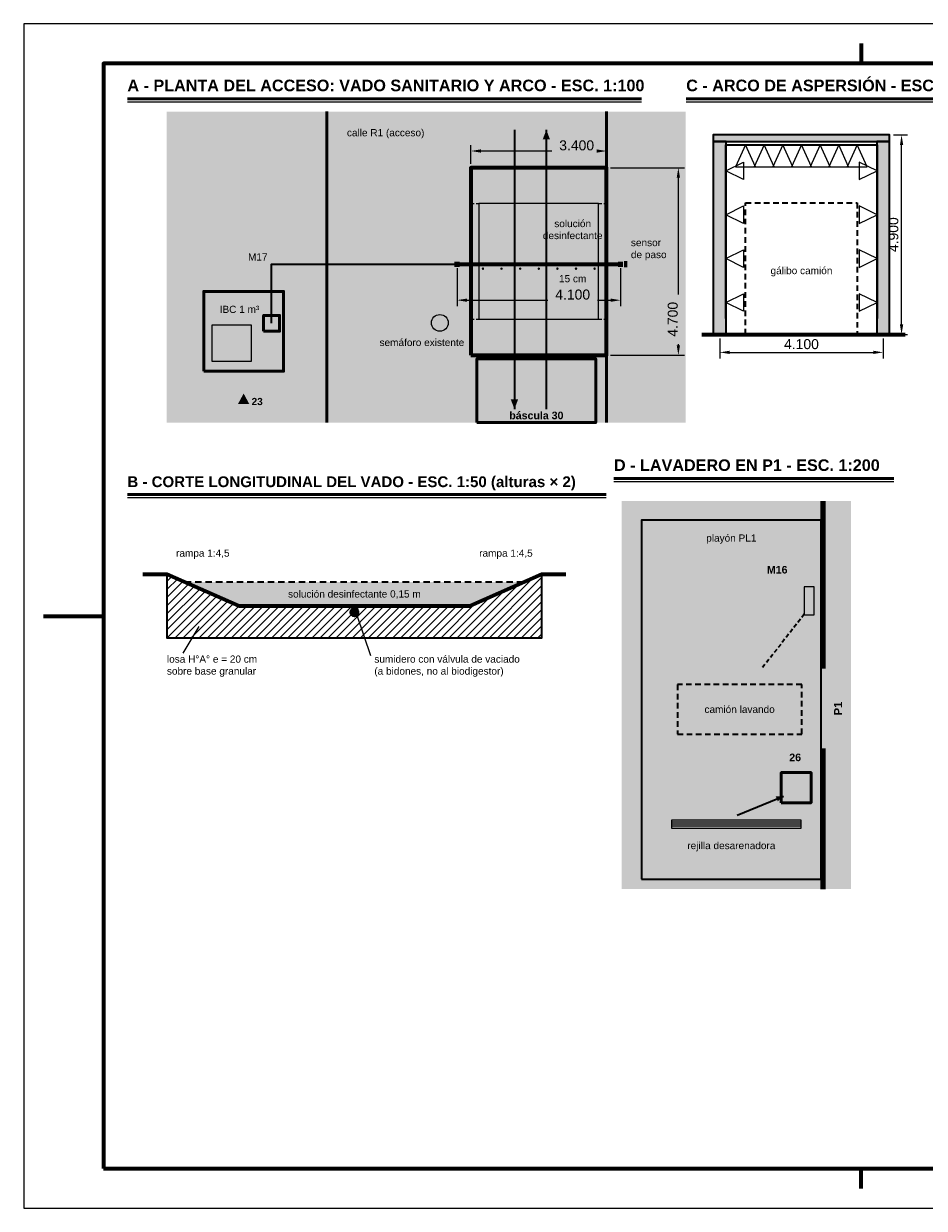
# Model space of a CAD drawing. Header units: millimetres. Extents: x 0 to 420, y 0 to 297.
# Tile 1 of 2: x 0 to 226, y 0 to 297. Entities that reach past the tile are written whole.
import ezdxf
from ezdxf.enums import TextEntityAlignment as Align

# ---------------------------------------------------------------- set-up
doc = ezdxf.new("R2010")
doc.units = ezdxf.units.MM
doc.header["$LTSCALE"] = 0.5
for name, color, linetype, lineweight in [('CONTORNO', 7, 'CONTINUOUS', 50), ('COTAS', 7, 'CONTINUOUS', 25), ('FINO', 7, 'CONTINUOUS', 25), ('HOJA', 8, 'CONTINUOUS', 13), ('RAYADO', 8, 'CONTINUOUS', 18), ('RECUADRO', 7, 'CONTINUOUS', 70), ('RELLENO', 9, 'CONTINUOUS', 13), ('TEXTO', 7, 'CONTINUOUS', 25)]:
    doc.layers.add(name, color=color, linetype=linetype, lineweight=lineweight)
doc.styles.add('NEGRITA', font='arialbd.ttf')
doc.styles.get("Standard").update_dxf_attribs({"font": 'arial.ttf'})
doc.dimstyles.new('IRAM', dxfattribs={"dimtxt": 2.5, "dimasz": 2.5, "dimexe": 1.5, "dimexo": 1, "dimgap": 0.8, "dimtad": 1, "dimdec": 1, "dimtxsty": 'Standard', "dimcen": 2.5, "dimazin": 3, "dimtfac": 1, "dimtmove": 0, "dimatfit": 3})

msp = doc.modelspace()

# ---------------------------------------------------------------- hatches: boundary and pattern name
at = {"layer": 'CONTORNO', "true_color": 0x5a5a5a}
for points in [[(131.04, 270.38), (130.128, 267.98), (131.952, 267.98)], [(123.04, 200.38), (123.952, 202.78), (122.128, 202.78)]]:
    msp.add_hatch(color=7, dxfattribs=at).paths.add_polyline_path(points)
at = {"layer": 'CONTORNO', "true_color": 0x288cc8}
msp.add_hatch(color=7, dxfattribs=at).paths.add_polyline_path([(190.47, 103.35), (188.5453, 103.2909), (189.0703, 102.0276)])
at = {"layer": 'RAYADO'}
h = msp.add_hatch(dxfattribs=at)
h.set_pattern_fill('ANSI31', scale=0.45)
h.paths.add_polyline_path([(35.91, 159.03), (53.91, 151.03), (111.91, 151.03), (129.91, 159.03), (129.91, 143.03), (35.91, 143.03)])
at = {"layer": 'RELLENO', "true_color": 0xe8f1e0}
for points in [[(35.84, 196.98), (165.94, 196.98), (165.94, 274.98), (35.84, 274.98)], [(149.92, 80.05), (207.42, 80.05), (207.42, 177.3), (149.92, 177.3)]]:
    msp.add_hatch(color=7, dxfattribs=at).paths.add_polyline_path(points)
at = {"layer": 'RELLENO', "true_color": 0xd8d8d8}
for points in [[(76.04, 196.98), (146.14, 196.98), (146.14, 274.98), (76.04, 274.98)], [(154.92, 82.55), (199.92, 82.55), (199.92, 172.5), (154.92, 172.5)]]:
    msp.add_hatch(color=7, dxfattribs=at).paths.add_polyline_path(points)
at = {"layer": 'RELLENO', "true_color": 0xbebebe}
for points in [[(172.9, 267.5), (217.1, 267.5), (217.1, 269.1), (172.9, 269.1)], [(172.9, 219.1), (176.1, 219.1), (176.1, 267.5), (172.9, 267.5)], [(213.9, 219.1), (217.1, 219.1), (217.1, 267.5), (213.9, 267.5)]]:
    msp.add_hatch(color=7, dxfattribs=at).paths.add_polyline_path(points)
at = {"layer": 'RELLENO', "true_color": 0xe2e2e2}
msp.add_hatch(color=7, dxfattribs=at).paths.add_polyline_path([(112.14, 213.88), (146.14, 213.88), (146.14, 260.88), (112.14, 260.88)])
at = {"layer": 'RELLENO', "true_color": 0xa8d5c6}
for points in [[(114.14, 222.88), (144.14, 222.88), (144.14, 251.88), (114.14, 251.88)], [(40.41, 157.03), (53.91, 151.03), (111.91, 151.03), (125.41, 157.03)]]:
    msp.add_hatch(color=7, dxfattribs=at).paths.add_polyline_path(points)
at = {"layer": 'RELLENO', "true_color": 0x505050}
for points in [[(107.99, 236.03), (109.29, 236.03), (109.29, 237.33), (107.99, 237.33)], [(148.99, 236.03), (150.29, 236.03), (150.29, 237.33), (148.99, 237.33)]]:
    msp.add_hatch(color=7, dxfattribs=at).paths.add_polyline_path(points)
at = {"layer": 'RELLENO', "true_color": 0x288cc8}
h = msp.add_hatch(color=7, dxfattribs=at)
edge = h.paths.add_edge_path()
edge.add_arc((115.14, 235.58), 0.32, 0, 360)
h = msp.add_hatch(color=7, dxfattribs=at)
edge = h.paths.add_edge_path()
edge.add_arc((119.8067, 235.58), 0.32, 0, 360)
h = msp.add_hatch(color=7, dxfattribs=at)
edge = h.paths.add_edge_path()
edge.add_arc((124.4733, 235.58), 0.32, 0, 360)
h = msp.add_hatch(color=7, dxfattribs=at)
edge = h.paths.add_edge_path()
edge.add_arc((129.14, 235.58), 0.32, 0, 360)
h = msp.add_hatch(color=7, dxfattribs=at)
edge = h.paths.add_edge_path()
edge.add_arc((133.8067, 235.58), 0.32, 0, 360)
h = msp.add_hatch(color=7, dxfattribs=at)
edge = h.paths.add_edge_path()
edge.add_arc((138.4733, 235.58), 0.32, 0, 360)
h = msp.add_hatch(color=7, dxfattribs=at)
edge = h.paths.add_edge_path()
edge.add_arc((143.14, 235.58), 0.32, 0, 360)
at = {"layer": 'RELLENO', "true_color": 0x285aaa}
for points in [[(150.54, 235.88), (151.34, 235.88), (151.34, 237.48), (150.54, 237.48)], [(195.67, 148.8), (198.17, 148.8), (198.17, 155.8), (195.67, 155.8)]]:
    msp.add_hatch(color=7, dxfattribs=at).paths.add_polyline_path(points)
at = {"layer": 'RELLENO', "true_color": 0xeeeeee}
msp.add_hatch(color=7, dxfattribs=at).paths.add_polyline_path([(45.14, 209.88), (65.14, 209.88), (65.14, 229.88), (45.14, 229.88)])
at = {"layer": 'RELLENO', "true_color": 0x6e7d8c}
msp.add_hatch(color=7, dxfattribs=at).paths.add_polyline_path([(60.14, 219.88), (64.14, 219.88), (64.14, 223.88), (60.14, 223.88)])
at = {"layer": 'RELLENO', "true_color": 0x2d2d2d}
h = msp.add_hatch(color=7, dxfattribs=at)
edge = h.paths.add_edge_path()
edge.add_arc((104.34, 221.98), 2.1, 0, 360)
at = {"layer": 'RELLENO', "true_color": 0xd2e6e1}
msp.add_hatch(color=7, dxfattribs=at).paths.add_polyline_path([(47.14, 212.38), (57.14, 212.38), (57.14, 221.38), (47.14, 221.38)])
at = {"layer": 'RELLENO', "true_color": 0x96a6a6}
msp.add_hatch(color=7, dxfattribs=at).paths.add_polyline_path([(113.64, 196.98), (143.44, 196.98), (143.44, 212.98), (113.64, 212.98)])
at = {"layer": 'RELLENO', "true_color": 0xc8102e}
msp.add_hatch(color=7, dxfattribs=at).paths.add_polyline_path([(53.74, 201.68), (56.54, 201.68), (55.14, 204.28)])
at = {"layer": 'RELLENO', "true_color": 0xffffff}
h = msp.add_hatch(color=7, dxfattribs=at)
edge = h.paths.add_edge_path()
edge.add_arc((82.91, 149.43), 0.9, 0, 360)
at = {"layer": 'RELLENO', "true_color": 0xe2ecf4}
msp.add_hatch(color=7, dxfattribs=at).paths.add_polyline_path([(189.92, 101.7), (197.42, 101.7), (197.42, 109.25), (189.92, 109.25)])
at = {"layer": 'RELLENO', "true_color": 0xcdcdcd}
msp.add_hatch(color=7, dxfattribs=at).paths.add_polyline_path([(162.42, 95.3), (194.92, 95.3), (194.92, 97.3), (162.42, 97.3)])

# ---------------------------------------------------------------- linework, layer by layer
at = {"layer": 'CONTORNO'}
for p, q in [((26, 278.2), (154.934, 278.2)), ((166.1, 278.2), (243.008, 278.2)), ((148, 183), (218.122, 183)), ((26, 179), (146.042, 179))]:
    msp.add_line(p, q, dxfattribs=at)
at = {"layer": 'CONTORNO', "lineweight": 50}
for p, q in [((76.04, 196.98), (76.04, 274.98)), ((146.14, 196.98), (146.14, 274.98))]:
    msp.add_line(p, q, dxfattribs=at)
at = {"layer": 'CONTORNO', "lineweight": 35, "true_color": 0x5a5a5a}
for p, q in [((123.04, 270.38), (123.04, 200.38)), ((131.04, 200.38), (131.04, 270.38))]:
    msp.add_line(p, q, dxfattribs=at)
at = {"layer": 'CONTORNO', "lineweight": 70, "true_color": 0x0b8a43}
msp.add_line((108.64, 236.68), (149.64, 236.68), dxfattribs=at)
at = {"layer": 'CONTORNO', "lineweight": 70}
msp.add_line((170, 219.1), (221, 219.1), dxfattribs=at)
at = {"layer": 'CONTORNO', "lineweight": 140}
for p, q in [((200.42, 135.3), (200.42, 177.3)), ((200.42, 80.05), (200.42, 115.3))]:
    msp.add_line(p, q, dxfattribs=at)
at = {"layer": 'CONTORNO', "lineweight": 35}
for p, q in [((165.17, 131.3), (163.92, 131.3)), ((163.92, 131.3), (163.92, 129.9)), ((167.47, 131.3), (166.07, 131.3)), ((169.77, 131.3), (168.37, 131.3)), ((172.07, 131.3), (170.67, 131.3)), ((174.37, 131.3), (172.97, 131.3)), ((176.67, 131.3), (175.27, 131.3)), ((178.97, 131.3), (177.57, 131.3)), ((181.27, 131.3), (179.87, 131.3)), ((183.57, 131.3), (182.17, 131.3)), ((185.87, 131.3), (184.47, 131.3)), ((188.17, 131.3), (186.77, 131.3)), ((190.47, 131.3), (189.07, 131.3)), ((192.77, 131.3), (191.37, 131.3)), ((195.07, 131.3), (193.67, 131.3)), ((195.07, 130.4), (195.07, 131.3)), ((163.92, 129), (163.92, 127.6)), ((195.07, 128.1), (195.07, 129.5)), ((163.92, 126.7), (163.92, 125.3)), ((195.07, 125.8), (195.07, 127.2)), ((195.07, 123.5), (195.07, 124.9)), ((163.92, 124.4), (163.92, 123)), ((163.92, 122.1), (163.92, 120.7)), ((195.07, 121.2), (195.07, 122.6)), ((163.92, 119.8), (163.92, 118.9)), ((163.92, 118.9), (165.32, 118.9)), ((166.22, 118.9), (167.62, 118.9)), ((168.52, 118.9), (169.92, 118.9)), ((170.82, 118.9), (172.22, 118.9)), ((173.12, 118.9), (174.52, 118.9)), ((175.42, 118.9), (176.82, 118.9)), ((177.72, 118.9), (179.12, 118.9)), ((180.02, 118.9), (181.42, 118.9)), ((182.32, 118.9), (183.72, 118.9)), ((184.62, 118.9), (186.02, 118.9)), ((186.92, 118.9), (188.32, 118.9)), ((189.22, 118.9), (190.62, 118.9)), ((191.52, 118.9), (192.92, 118.9)), ((193.82, 118.9), (195.07, 118.9)), ((195.07, 118.9), (195.07, 120.3))]:
    msp.add_line(p, q, dxfattribs=at)
at = {"layer": 'CONTORNO', "lineweight": 35, "true_color": 0x288cc8}
msp.add_line((178.92, 98.55), (190.47, 103.35), dxfattribs=at)
at = {"layer": 'CONTORNO', "lineweight": 35}
for points in [[(172.9, 267.5), (217.1, 267.5), (217.1, 269.1), (172.9, 269.1)], [(172.9, 219.1), (176.1, 219.1), (176.1, 267.5), (172.9, 267.5)], [(213.9, 219.1), (217.1, 219.1), (217.1, 267.5), (213.9, 267.5)], [(154.92, 82.55), (199.92, 82.55), (199.92, 172.5), (154.92, 172.5)]]:
    msp.add_lwpolyline(points, close=True, dxfattribs=at)
at = {"layer": 'CONTORNO', "lineweight": 35, "true_color": 0x288cc8}
for points in [[(176, 223.1), (176, 266.6), (214, 266.6), (214, 223.1)], [(62.14, 221.88), (62.14, 236.68), (108.64, 236.68)]]:
    msp.add_lwpolyline(points, dxfattribs=at)
at = {"layer": 'CONTORNO', "lineweight": 70}
msp.add_lwpolyline([(112.14, 213.88), (146.14, 213.88), (146.14, 260.88), (112.14, 260.88)], close=True, dxfattribs=at)
at = {"layer": 'CONTORNO'}
for points in [[(45.14, 209.88), (65.14, 209.88), (65.14, 229.88), (45.14, 229.88)], [(60.14, 219.88), (64.14, 219.88), (64.14, 223.88), (60.14, 223.88)], [(113.64, 196.98), (143.44, 196.98), (143.44, 212.98), (113.64, 212.98)], [(189.92, 101.7), (197.42, 101.7), (197.42, 109.25), (189.92, 109.25)]]:
    msp.add_lwpolyline(points, close=True, dxfattribs=at)
at = {"layer": 'CONTORNO', "lineweight": 70}
msp.add_lwpolyline([(29.91, 159.03), (35.91, 159.03), (53.91, 151.03), (111.91, 151.03), (129.91, 159.03), (135.91, 159.03)], dxfattribs=at)
at = {"layer": 'CONTORNO', "lineweight": 35}
msp.add_lwpolyline([(35.91, 159.03), (35.91, 143.03), (129.91, 143.03), (129.91, 159.03)], dxfattribs=at)
at = {"layer": 'CONTORNO', "lineweight": 25}
msp.add_lwpolyline([(162.42, 95.3), (194.92, 95.3), (194.92, 97.3), (162.42, 97.3)], close=True, dxfattribs=at)
at = {"layer": 'CONTORNO'}
msp.add_circle((82.91, 149.43), 0.9, dxfattribs=at)
at = {"layer": 'FINO'}
for p, q in [((26, 277.4), (154.934, 277.4)), ((166.1, 277.4), (243.008, 277.4)), ((148, 182.2), (218.122, 182.2)), ((26, 178.2), (146.042, 178.2)), ((83.51, 148.73), (86.91, 138.6)), ((40, 139.2), (44, 145.83))]:
    msp.add_line(p, q, dxfattribs=at)
at = {"layer": 'FINO', "lineweight": 25}
for p, q in [((112.14, 251.88), (112.94, 251.88)), ((113.44, 251.88), (114.14, 251.88)), ((144.14, 251.88), (144.94, 251.88)), ((145.44, 251.88), (146.14, 251.88)), ((112.14, 222.88), (112.94, 222.88)), ((113.44, 222.88), (114.14, 222.88)), ((144.14, 222.88), (144.94, 222.88)), ((145.44, 222.88), (146.14, 222.88))]:
    msp.add_line(p, q, dxfattribs=at)
at = {"layer": 'FINO', "lineweight": 35, "true_color": 0x6e6e6e}
for p, q in [((181, 251.3), (181, 252.1)), ((181, 252.1), (182.4, 252.1)), ((181, 249), (181, 250.4)), ((183.3, 252.1), (184.7, 252.1)), ((185.6, 252.1), (187, 252.1)), ((187.9, 252.1), (189.3, 252.1)), ((190.2, 252.1), (191.6, 252.1)), ((192.5, 252.1), (193.9, 252.1)), ((194.8, 252.1), (196.2, 252.1)), ((197.1, 252.1), (198.5, 252.1)), ((199.4, 252.1), (200.8, 252.1)), ((201.7, 252.1), (203.1, 252.1)), ((204, 252.1), (205.4, 252.1)), ((206.3, 252.1), (207.7, 252.1)), ((208.6, 252.1), (209, 252.1)), ((209, 252.1), (209, 250.7)), ((209, 249.8), (209, 248.4)), ((181, 246.7), (181, 248.1)), ((209, 247.5), (209, 246.1)), ((181, 244.4), (181, 245.8)), ((209, 245.2), (209, 243.8)), ((181, 242.1), (181, 243.5)), ((181, 239.8), (181, 241.2)), ((209, 242.9), (209, 241.5)), ((209, 240.6), (209, 239.2)), ((181, 237.5), (181, 238.9)), ((209, 238.3), (209, 236.9)), ((181, 235.2), (181, 236.6)), ((209, 236), (209, 234.6)), ((181, 232.9), (181, 234.3)), ((181, 230.6), (181, 232)), ((209, 233.7), (209, 232.3)), ((181, 228.3), (181, 229.7)), ((209, 231.4), (209, 230)), ((209, 229.1), (209, 227.7)), ((181, 226), (181, 227.4)), ((209, 226.8), (209, 225.4)), ((181, 223.7), (181, 225.1)), ((181, 221.4), (181, 222.8)), ((209, 224.5), (209, 223.1)), ((181, 219.1), (181, 220.5)), ((209, 222.2), (209, 220.8)), ((209, 219.9), (209, 219.1))]:
    msp.add_line(p, q, dxfattribs=at)
at = {"layer": 'FINO', "lineweight": 35, "true_color": 0x288cc8}
for p, q in [((40.41, 157.03), (42.01, 157.03)), ((43.01, 157.03), (44.61, 157.03)), ((45.61, 157.03), (47.21, 157.03)), ((48.21, 157.03), (49.81, 157.03)), ((50.81, 157.03), (52.41, 157.03)), ((53.41, 157.03), (55.01, 157.03)), ((56.01, 157.03), (57.61, 157.03)), ((58.61, 157.03), (60.21, 157.03)), ((61.21, 157.03), (62.81, 157.03)), ((63.81, 157.03), (65.41, 157.03)), ((66.41, 157.03), (68.01, 157.03)), ((69.01, 157.03), (70.61, 157.03)), ((71.61, 157.03), (73.21, 157.03)), ((74.21, 157.03), (75.81, 157.03)), ((76.81, 157.03), (78.41, 157.03)), ((79.41, 157.03), (81.01, 157.03)), ((82.01, 157.03), (83.61, 157.03)), ((84.61, 157.03), (86.21, 157.03)), ((87.21, 157.03), (88.81, 157.03)), ((89.81, 157.03), (91.41, 157.03)), ((92.41, 157.03), (94.01, 157.03)), ((95.01, 157.03), (96.61, 157.03)), ((97.61, 157.03), (99.21, 157.03)), ((100.21, 157.03), (101.81, 157.03)), ((102.81, 157.03), (104.41, 157.03)), ((105.41, 157.03), (107.01, 157.03)), ((108.01, 157.03), (109.61, 157.03)), ((110.61, 157.03), (112.21, 157.03)), ((113.21, 157.03), (114.81, 157.03)), ((115.81, 157.03), (117.41, 157.03)), ((118.41, 157.03), (120.01, 157.03)), ((121.01, 157.03), (122.61, 157.03)), ((123.61, 157.03), (125.21, 157.03))]:
    msp.add_line(p, q, dxfattribs=at)
at = {"layer": 'FINO', "lineweight": 35, "true_color": 0x285aaa}
for p, q in [((195.72, 148.95), (195.1031, 148.163)), ((193.7458, 146.4315), (193.1289, 145.6445)), ((194.7329, 147.6908), (194.116, 146.9038)), ((190.7846, 142.6539), (190.1676, 141.8668)), ((191.7716, 143.9131), (191.1547, 143.1261)), ((192.7587, 145.1723), (192.1418, 144.3853)), ((188.8104, 140.1354), (188.1935, 139.3484)), ((189.7975, 141.3946), (189.1805, 140.6076)), ((186.8362, 137.6169), (186.2193, 136.8299)), ((187.8233, 138.8762), (187.2064, 138.0892)), ((185.8491, 136.3577), (185.2322, 135.5707))]:
    msp.add_line(p, q, dxfattribs=at)
at = {"layer": 'FINO', "true_color": 0x787878}
for p, q in [((162.42, 96.9), (194.92, 96.9)), ((162.42, 96.4), (194.92, 96.4)), ((162.42, 95.9), (194.92, 95.9))]:
    msp.add_line(p, q, dxfattribs=at)
at = {"layer": 'FINO', "true_color": 0x288cc8}
for points in [[(181, 266.6), (178.5, 261.1), (183.5, 261.1)], [(185.6667, 266.6), (183.1667, 261.1), (188.1667, 261.1)], [(190.3333, 266.6), (187.8333, 261.1), (192.8333, 261.1)], [(195, 266.6), (192.5, 261.1), (197.5, 261.1)], [(199.6667, 266.6), (197.1667, 261.1), (202.1667, 261.1)], [(204.3333, 266.6), (201.8333, 261.1), (206.8333, 261.1)], [(209, 266.6), (206.5, 261.1), (211.5, 261.1)], [(176, 260.1), (180.5, 262.3), (180.5, 257.9)], [(214, 260.1), (209.5, 262.3), (209.5, 257.9)], [(176, 249.1), (180.5, 251.3), (180.5, 246.9)], [(214, 249.1), (209.5, 251.3), (209.5, 246.9)], [(176, 238.1), (180.5, 240.3), (180.5, 235.9)], [(214, 238.1), (209.5, 240.3), (209.5, 235.9)], [(176, 227.1), (180.5, 229.3), (180.5, 224.9)], [(214, 227.1), (209.5, 229.3), (209.5, 224.9)]]:
    msp.add_lwpolyline(points, close=True, dxfattribs=at)
at = {"layer": 'FINO'}
for points in [[(114.14, 222.88), (144.14, 222.88), (144.14, 251.88), (114.14, 251.88)], [(47.14, 212.38), (57.14, 212.38), (57.14, 221.38), (47.14, 221.38)], [(195.67, 148.8), (198.17, 148.8), (198.17, 155.8), (195.67, 155.8)]]:
    msp.add_lwpolyline(points, close=True, dxfattribs=at)
msp.add_circle((104.34, 221.98), 2.1, dxfattribs=at)
at = {"layer": 'HOJA'}
msp.add_lwpolyline([(0, 0), (420, 0), (420, 297), (0, 297)], close=True, dxfattribs=at)
at = {"layer": 'RECUADRO'}
for p, q in [((210, 292), (210, 287)), ((5, 148.5), (20, 148.5)), ((210, 5), (210, 10))]:
    msp.add_line(p, q, dxfattribs=at)
msp.add_lwpolyline([(20, 10), (410, 10), (410, 287), (20, 287)], close=True, dxfattribs=at)

# ---------------------------------------------------------------- texts
at = {"layer": 'TEXTO', "style": 'NEGRITA'}
for s, height, p in [('A - PLANTA DEL ACCESO: VADO SANITARIO Y ARCO - ESC. 1:100', 2.9, (26, 279.2)), ('C - ARCO DE ASPERSIÓN - ESC. 1:100', 2.9, (166.1, 279.2)), ('D - LAVADERO EN P1 - ESC. 1:200', 2.9, (148, 184)), ('B - CORTE LONGITUDINAL DEL VADO - ESC. 1:50 (alturas × 2)', 2.7, (26, 180))]:
    msp.add_text(s, height=height, dxfattribs=at).set_placement(p, align=Align.BOTTOM_LEFT)
at = {"layer": 'TEXTO'}
for s, p in [('calle R1 (acceso)', (81.04, 269.68)), ('IBC 1 m³', (49.14, 225.38))]:
    msp.add_text(s, height=1.8, dxfattribs=at).set_placement(p, align=Align.MIDDLE_LEFT)
msp.add_text('M17', height=1.8, dxfattribs=at).set_placement((61.14, 237.08), align=Align.BOTTOM_RIGHT)
at = {"layer": 'TEXTO', "true_color": 0x6e6e6e}
msp.add_text('gálibo camión', height=1.8, dxfattribs=at).set_placement((195, 235.1), align=Align.MIDDLE_CENTER)
at = {"layer": 'TEXTO'}
for s, p in [('15 cm', (137.64, 233.08)), ('playón PL1', (177.42, 168.05)), ('solución desinfectante 0,15 m', (82.91, 154.03)), ('camión lavando', (179.495, 125.1)), ('rejilla desarenadora', (177.42, 90.95))]:
    msp.add_text(s, height=1.8, dxfattribs=at).set_placement(p, align=Align.MIDDLE_CENTER)
msp.add_text('semáforo existente', height=1.8, dxfattribs=at).set_placement((99.84, 217.98), align=Align.TOP_CENTER)
at = {"layer": 'TEXTO', "true_color": 0xc8102e, "style": 'NEGRITA'}
msp.add_text('23', height=1.8, dxfattribs=at).set_placement((57.14, 202.28), align=Align.MIDDLE_LEFT)
at = {"layer": 'TEXTO', "style": 'NEGRITA'}
for s, p in [('báscula 30', (128.54, 198.78)), ('M16', (188.92, 160.1)), ('26', (193.42, 113.05))]:
    msp.add_text(s, height=1.9, dxfattribs=at).set_placement(p, align=Align.MIDDLE_CENTER)
at = {"layer": 'TEXTO'}
for p in [(44.91, 162.83), (120.91, 162.83)]:
    msp.add_text('rampa 1:4,5', height=1.8, dxfattribs=at).set_placement(p, align=Align.BOTTOM_CENTER)
at = {"layer": 'TEXTO', "style": 'NEGRITA'}
msp.add_text('P1', height=2, rotation=90, dxfattribs=at).set_placement((204.17, 125.3), align=Align.MIDDLE_CENTER)
at = {"layer": 'TEXTO', "char_height": 1.8}
for s, insert, attachment_point in [('solución\\Pdesinfectante', (137.64, 245.38), 5), ('sensor\\Pde paso', (152.24, 237.68), 7), ('losa H°A° e = 20 cm\\Psobre base granular', (35.91, 138.6), 1), ('sumidero con válvula de vaciado\\P(a bidones, no al biodigestor)', (87.91, 138.6), 1)]:
    msp.add_mtext(s, dxfattribs=dict(at, insert=insert, attachment_point=attachment_point))

# ---------------------------------------------------------------- dimensions: what is measured, and where the dimension line sits
at = {"layer": 'COTAS'}
for base, p1, p2, location, text in [((112.14, 265.08), (112.14, 260.88), (146.14, 260.88), (138.64, 266.48), '3.400'), ((108.64, 227.68), (108.64, 236.68), (149.64, 236.68), (137.64, 229.08), '4.100')]:
    msp.add_linear_dim(base=base, p1=p1, p2=p2, location=location, text=text, dimstyle='IRAM', override={"dimlfac": 100, "dimtmove": 2}, dxfattribs=at).render()
msp.add_linear_dim(base=(220.1, 219.1), p1=(217.1, 219.1), p2=(217.1, 269.1), angle=90, text='4.900', dimstyle='IRAM', override={"dimlfac": 100}, dxfattribs=at).render()
msp.add_linear_dim(base=(164.14, 213.88), p1=(146.14, 213.88), p2=(146.14, 260.88), angle=90, location=(162.74, 222.88), text='4.700', dimstyle='IRAM', override={"dimlfac": 100, "dimtmove": 2}, dxfattribs=at).render()
msp.add_linear_dim(base=(174.5, 214.6), p1=(174.5, 219.1), p2=(215.5, 219.1), text='4.100', dimstyle='IRAM', override={"dimlfac": 100}, dxfattribs=at).render()

doc.saveas('drawing.dxf')
